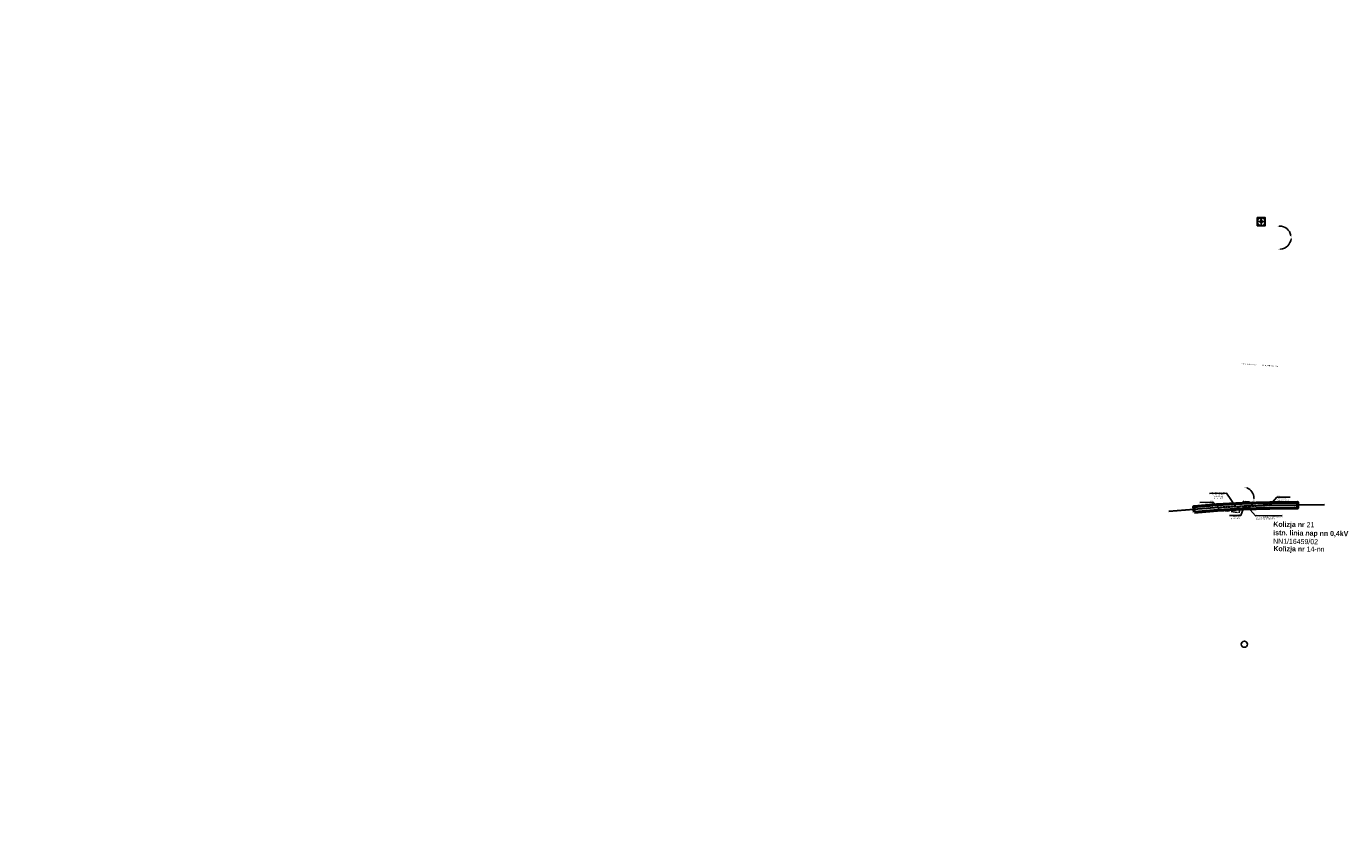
# Model space of a CAD drawing. Header units: millimetres. Extents: x 6504137 to 6515825, y 5737606 to 5784558.
# Tile 62 of 115: x 6510844 to 6513441, y 5758800 to 5760367. Entities that reach past the tile are written whole.
import ezdxf
from ezdxf import colors
from ezdxf.entities.mleader import LeaderData, LeaderLine
from ezdxf.math import Vec2, Vec3

# ---------------------------------------------------------------- set-up
doc = ezdxf.new("R2010")
doc.units = ezdxf.units.MM
doc.linetypes.add('JIS_02_2.0', pattern=[3, 2, -1])
for name, color, linetype in [('#Nr Działek', 6, 'Continuous'), ('_Kąt załomu', 7, 'Continuous'), ('_Opisy', 7, 'Continuous')]:
    doc.layers.add(name, color=color, linetype=linetype)
for name, color, linetype, lineweight in [('-Linia kablowa nn', 132, 'JIS_02_2.0', 30), ('_-demontaż nn', 132, 'DEMONTAZ', 20), ('_trasa_slupy', 1, 'Continuous', 20), ('_Zakres mapy projektowej', 4, 'Continuous', 50)]:
    doc.layers.add(name, color=color, linetype=linetype, lineweight=lineweight)
doc.layers.add('-wymiary', color=7, linetype='Continuous', lineweight=35, true_color=0x000000)
doc.layers.add('istn. linia nap.', color=7, linetype='Continuous', lineweight=0, true_color=0x000000)
doc.layers.add('@pomocnicza', color=3, linetype='Continuous', plot=False)
doc.styles.add('Arial_Narr', font='ARIALN.TTF')
doc.styles.add('GEO-INFO', font='arial.ttf')
doc.styles.get("Standard").update_dxf_attribs({"font": 'ARIALN.TTF'})
doc.linetypes.add('DEMONTAZ', pattern='A,1,["x",Standard,S=1,R=0,X=-0.1,Y=-0.35],1', length=2)
doc.dimstyles.new('Kat załomu', dxfattribs={"dimtxt": 2.2, "dimasz": 5, "dimexe": 0.18, "dimexo": 0.0625, "dimtad": 0, "dimtih": 1, "dimtoh": 1, "dimdec": 4, "dimzin": 0, "dimdsep": 46, "dimtxsty": 'Standard', "dimcen": 0.9, "dimse1": 1, "dimse2": 1, "dimadec": 0, "dimazin": 0, "dimtfac": 1, "dimtdec": 4, "dimtofl": 0, "dimtmove": 0, "dimatfit": 3, "dimfxl": 1, "dimtolj": 1, "dimtzin": 0, "dimarcsym": 0})
doc.dimstyles.new('McRobic', dxfattribs={"dimtxt": 3, "dimasz": 4, "dimexe": 0.5, "dimexo": 0.04, "dimgap": 0.4, "dimtad": 0, "dimtih": 1, "dimtoh": 1, "dimdec": 1, "dimrnd": 0.01, "dimzin": 0, "dimdsep": 46, "dimtxsty": 'Standard', "dimcen": 0.09, "dimadec": 0, "dimazin": 0, "dimtfac": 1, "dimtdec": 1, "dimtofl": 0, "dimtmove": 0, "dimatfit": 3, "dimfxl": 1, "dimtolj": 1, "dimtzin": 0, "dimlwd": 25, "dimlwe": 25, "dimarcsym": 0})

# ---------------------------------------------------------------- blocks, each defined once
blk = doc.blocks.new('roza')
for p, q in [((-4.7, 0), (-0.8, 0.8)), ((-0.8, -0.8), (-4.7, 0)), ((0, 0), (-4.7, 0)), ((-4.3, 0.1), (-4.3, 0)), ((-3.9, 0.1), (-3.9, 0)), ((-3.5, 0.2), (-3.5, 0)), ((-3.1, 0.3), (-3.1, 0)), ((-2.7, 0.4), (-2.7, 0)), ((-1.2, 0.7), (-2.3, 2.3)), ((-2.3, 2.3), (-1.6, 1.6)), ((-2.3, 2.3), (-1.2, 1.5)), ((-2.3, 0.5), (-2.3, 0)), ((-2, 0), (-2, 0.5)), ((-1.8, 2), (-1.9, 1.9)), ((-1.6, 1.6), (-1.5, 1.8)), ((-1.6, 1.6), (-1.3, 1.3)), ((-1.6, 0), (-1.6, 0.6)), ((-1.3, 1.4), (-1.2, 1.5)), ((-1.3, 1.3), (-0.8, 0.8)), ((-1.2, 1.5), (-0.7, 1.2)), ((-1.2, 0.7), (-1.2, 0)), ((-1.1, 1.1), (-0.8, 1.3)), ((-0.8, 0.8), (0, 4.7)), ((-0.8, 0), (-0.8, 0.8)), ((0, 0), (-0.8, 0.8)), ((-0.8, -0.8), (0, 0)), ((-0.7, 7.3), (-0.7, 5)), ((-0.7, 7.3), (0.8, 5)), ((-0.4, 0.4), (-0.4, 0)), ((0, 0), (0, 4.7)), ((0, 4.7), (0.8, 0.8)), ((0.1, 4.3), (0, 4.3)), ((0.1, 3.9), (0, 3.9)), ((0.2, 3.5), (0, 3.5)), ((0.3, 3.1), (0, 3.1)), ((0.4, 2.7), (0, 2.7)), ((0.5, 2.3), (0, 2.3)), ((0, 2), (0.5, 2)), ((0, 1.6), (0.6, 1.6)), ((0.7, 1.2), (0, 1.2)), ((0, 0.8), (0.8, 0.8)), ((0, 0), (0.8, 0.8)), ((0.4, 0.4), (0, 0.4)), ((0, 0), (4.7, 0)), ((0, 0), (0.8, -0.8)), ((0, 0), (0, -4.7)), ((0.4, -0.4), (0.4, 0)), ((0.7, 1.2), (2.3, 2.3)), ((0.8, 5), (0.8, 7.3)), ((1.3, 1.3), (0.8, 0.8)), ((0.8, 0.8), (4.7, 0)), ((0.8, 0), (0.8, -0.8)), ((1.1, 1.1), (1.3, 0.8)), ((1.5, 1.2), (1.2, 0.7)), ((1.2, -0.7), (1.2, 0)), ((1.6, 1.6), (1.3, 1.3)), ((1.4, 1.3), (1.5, 1.2)), ((2.3, 2.3), (1.5, 1.2)), ((2.3, 2.3), (1.6, 1.6)), ((1.6, 1.6), (1.8, 1.5)), ((1.6, 0), (1.6, -0.6)), ((2, 1.8), (1.9, 1.9)), ((2, 0), (2, -0.5)), ((2.3, -0.5), (2.3, 0)), ((2.7, -0.4), (2.7, 0)), ((3.1, -0.3), (3.1, 0)), ((3.5, -0.2), (3.5, 0)), ((3.9, -0.1), (3.9, 0)), ((4.3, -0.1), (4.3, 0)), ((-0.7, -1.2), (-2.3, -2.3)), ((-2.3, -2.3), (-1.5, -1.2)), ((-2.3, -2.3), (-1.6, -1.6)), ((-2, -1.8), (-1.9, -1.9)), ((-1.6, -1.6), (-1.8, -1.5)), ((-1.6, -1.6), (-1.3, -1.3)), ((-1.5, -1.2), (-1.2, -0.7)), ((-1.4, -1.3), (-1.5, -1.2)), ((-1.1, -1.1), (-1.3, -0.8)), ((-1.3, -1.3), (-0.8, -0.8)), ((0, -4.7), (-0.8, -0.8)), ((0, -0.8), (-0.8, -0.8)), ((-0.7, -1.2), (0, -1.2)), ((0, -1.6), (-0.6, -1.6)), ((0, -2), (-0.5, -2)), ((-0.5, -2.3), (0, -2.3)), ((-0.4, -0.4), (0, -0.4)), ((-0.4, -2.7), (0, -2.7)), ((-0.3, -3.1), (0, -3.1)), ((-0.2, -3.5), (0, -3.5)), ((-0.1, -3.9), (0, -3.9)), ((-0.1, -4.3), (0, -4.3)), ((0.8, -0.8), (0, -4.7)), ((1.2, -1.5), (0.7, -1.2)), ((4.7, 0), (0.8, -0.8)), ((1.3, -1.3), (0.8, -0.8)), ((1.1, -1.1), (0.8, -1.3)), ((1.2, -0.7), (2.3, -2.3)), ((1.3, -1.4), (1.2, -1.5)), ((2.3, -2.3), (1.2, -1.5)), ((1.6, -1.6), (1.3, -1.3)), ((1.6, -1.6), (1.5, -1.8)), ((2.3, -2.3), (1.6, -1.6)), ((1.8, -2), (1.9, -1.9))]:
    blk.add_line(p, q)
at = {"layer": '@pomocnicza'}
for p, q in [((8, 0), (-8, 0)), ((0, 8), (0, -8))]:
    blk.add_line(p, q, dxfattribs=at)
blk.add_lwpolyline([(-8, 8), (8, 8), (8, -8), (-8, -8)], close=True, dxfattribs=at)
blk.add_circle((0, 0), 8, dxfattribs=at)
blk = doc.blocks.new('*D36')
at = {"layer": '_Kąt załomu', "color": 0, "lineweight": -2, "transparency": 16777216}
for start, end in [(15.8019, 77.7867), (297.241, 359.2576)]:
    blk.add_arc((6512550.2, 5763015.5), 21.6, start, end, dxfattribs=at)
at = {"layer": '_Kąt załomu', "color": 0, "transparency": 16777216}
for points in [[(6512554.7, 5763035.8), (6512554.9, 5763037.5), (6512549.8, 5763037.1)], [(6512560.4, 5762995.6), (6512559.8, 5762997.1), (6512555.4, 5762994.6)]]:
    blk.add_solid(points, dxfattribs=at)
at = {"layer": 'Defpoints', "color": 0, "transparency": 16777216}
for p in [(6512523.5, 5764422.9), (6512550.2, 5763015.5), (6512567.8, 5763028), (6513310.9, 5759951.2)]:
    blk.add_point(p, dxfattribs=at)
at = {"layer": '_Kąt załomu', "color": 0, "transparency": 16777216, "insert": (6512571.6, 5763018.4), "char_height": 2.2, "attachment_point": 5, "rotation": 276}
blk.add_mtext('\\A1;167°', dxfattribs=at)
blk = doc.blocks.new('*D37')
at = {"layer": '_Kąt załomu', "color": 0, "lineweight": -2, "transparency": 16777216}
for start, end in [(11.0255, 91.3072), (274.5661, 354.7857)]:
    blk.add_arc((6513310.9, 5759951.2), 22.7, start, end, dxfattribs=at)
at = {"layer": '_Kąt załomu', "color": 0, "transparency": 16777216}
for points in [[(6513310.5, 5759973.1), (6513310.2, 5759974.8), (6513305.4, 5759973.3)], [(6513312.7, 5759927.7), (6513312.7, 5759929.4), (6513307.7, 5759928.7)]]:
    blk.add_solid(points, dxfattribs=at)
at = {"layer": 'Defpoints', "color": 0, "transparency": 16777216}
for p in [(6512550.2, 5763015.5), (6513310.9, 5759951.2), (6513330.4, 5759939.6), (6513238.2, 5759438.4)]:
    blk.add_point(p, dxfattribs=at)
at = {"layer": '_Kąt załomu', "color": 0, "transparency": 16777216, "insert": (6513333.6, 5759952.4), "char_height": 2.2, "attachment_point": 5, "rotation": 276}
blk.add_mtext('\\A1;202°', dxfattribs=at)
blk = doc.blocks.new('*D38')
at = {"layer": '_Kąt załomu', "color": 0, "lineweight": -2, "transparency": 16777216}
for start, end in [(359.9445, 69.0719), (274.8563, 343.9436)]:
    blk.add_arc((6513238.2, 5759438.4), 22.3, start, end, dxfattribs=at)
at = {"layer": '_Kąt załomu', "color": 0, "transparency": 16777216}
for points in [[(6513245.9, 5759458.4), (6513246.4, 5759460), (6513241.3, 5759460.5)], [(6513240, 5759415.3), (6513240.1, 5759416.9), (6513235.1, 5759416.2)]]:
    blk.add_solid(points, dxfattribs=at)
at = {"layer": 'Defpoints', "color": 0, "transparency": 16777216}
for p in [(6513310.9, 5759951.2), (6513238.2, 5759438.4), (6513255.8, 5759424.6), (6513068.9, 5758234.5)]:
    blk.add_point(p, dxfattribs=at)
at = {"layer": '_Kąt załomu', "color": 0, "transparency": 16777216, "insert": (6513260.3, 5759435.2), "char_height": 2.2, "attachment_point": 5, "rotation": 264}
blk.add_mtext('\\A1;180°', dxfattribs=at)
blk = doc.blocks.new('*D39')
at = {"layer": '_Kąt załomu', "color": 0, "lineweight": -2, "transparency": 16777216}
for start, end in [(327.3791, 68.7131), (208.9969, 310.3276)]:
    blk.add_arc((6513068.9, 5758234.5), 21.6, start, end, dxfattribs=at)
at = {"layer": '_Kąt załomu', "color": 0, "transparency": 16777216}
for points in [[(6513076.5, 5758253.9), (6513077, 5758255.5), (6513071.9, 5758255.9)], [(6513049.2, 5758223.7), (6513050.8, 5758224.4), (6513048.1, 5758228.7)]]:
    blk.add_solid(points, dxfattribs=at)
at = {"layer": 'Defpoints', "color": 0, "transparency": 16777216}
for p in [(6513238.2, 5759438.4), (6513068.9, 5758234.5), (6513071.8, 5758213.1), (6510844, 5757608.5)]:
    blk.add_point(p, dxfattribs=at)
at = {"layer": '_Kąt załomu', "color": 0, "transparency": 16777216, "insert": (6513085.2, 5758220.3), "char_height": 2.2, "attachment_point": 5, "rotation": 229}
blk.add_mtext('\\A1;246°', dxfattribs=at)
blk = doc.blocks.new('OKRAG_PELNY')
at = {"color": 0}
blk.add_lwpolyline([(0.5, 0), (0.482963, -0.12941), (0.433013, -0.25), (0.353553, -0.353553), (0.25, -0.433013), (0.12941, -0.482963), (0, -0.5), (-0.12941, -0.482963), (-0.25, -0.433013), (-0.353553, -0.353553), (-0.433013, -0.25), (-0.482963, -0.12941), (-0.5, 0), (-0.482963, 0.12941), (-0.433013, 0.25), (-0.353553, 0.353553), (-0.25, 0.433013), (-0.12941, 0.482963), (0, 0.5), (0.12941, 0.482963), (0.25, 0.433013), (0.353553, 0.353553), (0.433013, 0.25), (0.482963, 0.12941)], close=True, dxfattribs=at)
blk = doc.blocks.new('*D129')
at = {"layer": '-wymiary', "color": 0, "linetype": 'Continuous', "lineweight": 25, "transparency": 16777216}
for p, q in [((6513191.3, 5759420.4), (6513190.7, 5759415.5)), ((6513232.1, 5759414.6), (6513231.4, 5759409.7))]:
    blk.add_line(p, q, dxfattribs=at)
at = {"layer": '-wymiary', "color": 0, "lineweight": 25, "transparency": 16777216}
for p, q in [((6513194.7, 5759415.4), (6513203.8, 5759414.1)), ((6513227.5, 5759410.8), (6513215.9, 5759412.4))]:
    blk.add_line(p, q, dxfattribs=at)
at = {"layer": '-wymiary', "color": 0, "transparency": 16777216}
for points in [[(6513194.8, 5759416.1), (6513194.6, 5759414.8), (6513190.7, 5759416)], [(6513227.4, 5759410.1), (6513227.6, 5759411.4), (6513231.5, 5759410.2)]]:
    blk.add_solid(points, dxfattribs=at)
at = {"layer": 'Defpoints', "color": 0, "transparency": 16777216}
for p in [(6513190.7, 5759416), (6513191.4, 5759420.4), (6513232.1, 5759414.6)]:
    blk.add_point(p, dxfattribs=at)
at = {"layer": '-wymiary', "color": 0, "transparency": 16777216, "insert": (6513209.8, 5759413.3), "char_height": 3, "attachment_point": 5, "rotation": 0.0213, "style": 'GEO-INFO'}
blk.add_mtext('\\A1;41.2m', dxfattribs=at)
blk = doc.blocks.new('*D130')
at = {"layer": '-wymiary', "color": 0, "linetype": 'Continuous', "lineweight": 25, "transparency": 16777216}
for p, q in [((6513239.9, 5759431.4), (6513240.2, 5759433.4)), ((6513291.3, 5759424.3), (6513291.6, 5759426.3))]:
    blk.add_line(p, q, dxfattribs=at)
at = {"layer": '-wymiary', "color": 0, "lineweight": 25, "transparency": 16777216}
for p, q in [((6513244.1, 5759432.4), (6513251.6, 5759431.3)), ((6513287.6, 5759426.4), (6513263.6, 5759429.7))]:
    blk.add_line(p, q, dxfattribs=at)
at = {"layer": '-wymiary', "color": 0, "transparency": 16777216}
for points in [[(6513244.2, 5759433), (6513244, 5759431.7), (6513240.2, 5759432.9)], [(6513287.5, 5759425.7), (6513287.6, 5759427), (6513291.5, 5759425.8)]]:
    blk.add_solid(points, dxfattribs=at)
at = {"layer": 'Defpoints', "color": 0, "transparency": 16777216}
for p in [(6513239.9, 5759431.4), (6513240.2, 5759432.9), (6513291.3, 5759424.3)]:
    blk.add_point(p, dxfattribs=at)
at = {"layer": '-wymiary', "color": 0, "transparency": 16777216, "insert": (6513257.6, 5759430.5), "char_height": 3, "attachment_point": 5, "rotation": 0.0213, "style": 'GEO-INFO'}
blk.add_mtext('\\A1;51.9m', dxfattribs=at)

msp = doc.modelspace()

# ---------------------------------------------------------------- linework, layer by layer
at = {"layer": '#Nr Działek'}
msp.add_circle((6513241.55, 5759151.41), 6, dxfattribs=at)
at = {"layer": '-Linia kablowa nn'}
msp.add_lwpolyline([(6513291.64588, 5759424.23042), (6513291.64588, 5759424.23042), (6513291.64588, 5759424.23042), (6513291.64588, 5759424.23042), (6513291.64588, 5759424.23042), (6513291.64588, 5759424.23042), (6513291.64588, 5759424.23042), (6513291.64588, 5759424.23042), (6513291.64588, 5759424.23042), (6513291.64588, 5759424.23042), (6513291.64588, 5759424.23042), (6513291.64588, 5759424.23042), (6513291.64588, 5759424.23042), (6513291.64588, 5759424.23042), (6513291.64588, 5759424.23042), (6513291.64588, 5759424.23042), (6513291.64588, 5759424.23042), (6513291.64588, 5759424.23042), (6513291.64588, 5759424.23042), (6513291.64588, 5759424.23042), (6513291.64588, 5759424.23042), (6513291.64588, 5759424.23042), (6513291.64588, 5759424.23042), (6513291.64588, 5759424.23042), (6513291.64588, 5759424.23042), (6513291.64588, 5759424.23042), (6513291.64588, 5759424.23042), (6513291.64588, 5759424.23042), (6513291.64588, 5759424.23042), (6513291.64588, 5759424.23042), (6513291.64588, 5759424.23042), (6513291.64588, 5759424.23042), (6513291.64588, 5759424.23042), (6513291.64588, 5759424.23042), (6513291.64588, 5759424.23042), (6513291.64588, 5759424.23042), (6513291.64588, 5759424.23042), (6513291.64588, 5759424.23042), (6513291.64588, 5759424.23042), (6513291.64588, 5759424.23042), (6513291.64588, 5759424.23042), (6513291.64588, 5759424.23042), (6513291.64588, 5759424.23042), (6513291.64588, 5759424.23042), (6513291.64588, 5759424.23042), (6513291.64588, 5759424.23042), (6513291.64588, 5759424.23042), (6513291.64588, 5759424.23042), (6513291.64588, 5759424.23042), (6513291.64588, 5759424.23042), (6513291.64588, 5759424.23042), (6513291.64588, 5759424.23042), (6513291.64588, 5759424.23042), (6513291.64588, 5759424.23042), (6513291.64588, 5759424.23042), (6513291.64588, 5759424.23042), (6513291.64588, 5759424.23042), (6513291.64588, 5759424.23042), (6513291.64588, 5759424.23042), (6513291.64588, 5759424.23042), (6513291.64588, 5759424.23042), (6513291.64588, 5759424.23042), (6513291.64588, 5759424.23042), (6513291.64588, 5759424.23042), (6513291.64588, 5759424.23042), (6513291.64588, 5759424.23042), (6513291.64588, 5759424.23042), (6513291.64588, 5759424.23042), (6513291.64588, 5759424.23042), (6513291.64588, 5759424.23042), (6513291.64588, 5759424.23042), (6513291.64588, 5759424.23042), (6513291.64588, 5759424.23042), (6513291.64588, 5759424.23042), (6513291.64588, 5759424.23042), (6513291.64588, 5759424.23042), (6513291.64588, 5759424.23042), (6513291.64588, 5759424.23042), (6513291.64588, 5759424.23042), (6513291.64588, 5759424.23042), (6513291.64588, 5759424.23042), (6513291.64588, 5759424.23042), (6513291.64588, 5759424.23042), (6513291.64588, 5759424.23042), (6513291.64588, 5759424.23042), (6513291.64588, 5759424.23042), (6513291.64588, 5759424.23042), (6513291.64588, 5759424.23042), (6513291.64588, 5759424.23042), (6513291.64588, 5759424.23042), (6513291.64588, 5759424.23042), (6513191.00409, 5759420.45522), (6513191.00409, 5759420.45522), (6513191.00409, 5759420.45522), (6513191.00409, 5759420.45522), (6513191.00409, 5759420.45522), (6513191.00409, 5759420.45522), (6513191.00409, 5759420.45522), (6513191.00409, 5759420.45522), (6513191.00409, 5759420.45522), (6513191.00409, 5759420.45522), (6513191.00409, 5759420.45522), (6513191.00409, 5759420.45522), (6513191.00409, 5759420.45522), (6513191.00409, 5759420.45522), (6513191.00409, 5759420.45522), (6513191.00409, 5759420.45522), (6513191.00409, 5759420.45522), (6513191.00409, 5759420.45522), (6513191.00409, 5759420.45522), (6513191.00409, 5759420.45522), (6513191.00409, 5759420.45522), (6513191.00409, 5759420.45522), (6513191.00409, 5759420.45522), (6513191.00409, 5759420.45522), (6513191.00409, 5759420.45522), (6513191.00409, 5759420.45522), (6513191.00409, 5759420.45522), (6513191.00409, 5759420.45522), (6513191.00409, 5759420.45522), (6513191.00409, 5759420.45522), (6513191.00409, 5759420.45522), (6513191.00409, 5759420.45522), (6513191.00409, 5759420.45522), (6513191.00409, 5759420.45522), (6513191.00409, 5759420.45522), (6513191.00409, 5759420.45522), (6513191.00409, 5759420.45522), (6513191.00409, 5759420.45522), (6513191.00409, 5759420.45522), (6513191.00409, 5759420.45522), (6513191.00409, 5759420.45522), (6513191.00409, 5759420.45522), (6513191.00409, 5759420.45522), (6513191.00409, 5759420.45522), (6513191.00409, 5759420.45522), (6513191.00409, 5759420.45522), (6513191.00409, 5759420.45522), (6513191.00409, 5759420.45522), (6513191.00409, 5759420.45522), (6513191.00409, 5759420.45522), (6513191.00409, 5759420.45522), (6513191.00409, 5759420.45522), (6513191.00409, 5759420.45522), (6513191.00409, 5759420.45522), (6513191.00409, 5759420.45522), (6513191.00409, 5759420.45522), (6513191.00409, 5759420.45522), (6513191.00409, 5759420.45522), (6513191.00409, 5759420.45522), (6513191.00409, 5759420.45522), (6513191.00409, 5759420.45522), (6513191.00409, 5759420.45522), (6513191.00409, 5759420.45522), (6513191.00409, 5759420.45522), (6513191.00409, 5759420.45522), (6513191.00409, 5759420.45522), (6513191.00409, 5759420.45522), (6513191.00409, 5759420.45522), (6513191.00409, 5759420.45522), (6513191.00409, 5759420.45522), (6513191.00409, 5759420.45522), (6513191.00409, 5759420.45522), (6513191.00409, 5759420.45522), (6513191.00409, 5759420.45522), (6513191.00409, 5759420.45522), (6513191.00409, 5759420.45522), (6513191.00409, 5759420.45522), (6513191.00409, 5759420.45522), (6513191.00409, 5759420.45522), (6513191.00409, 5759420.45522), (6513191.00409, 5759420.45522), (6513191.00409, 5759420.45522), (6513191.00409, 5759420.45522), (6513191.00409, 5759420.45522), (6513191.00409, 5759420.45522), (6513191.00409, 5759420.45522), (6513191.00409, 5759420.45522), (6513191.00409, 5759420.45522), (6513191.00409, 5759420.45522), (6513191.00409, 5759420.45522), (6513191.00409, 5759420.45522), (6513191.00409, 5759420.45522), (6513191.00409, 5759420.45522), (6513191.00409, 5759420.45522), (6513191.00409, 5759420.45522), (6513191.00409, 5759420.45522), (6513191.00409, 5759420.45522), (6513191.00409, 5759420.45522), (6513191.00409, 5759420.45522), (6513191.00409, 5759420.45522), (6513191.00409, 5759420.45522), (6513191.00409, 5759420.45522), (6513191.00409, 5759420.45522), (6513191.00409, 5759420.45522), (6513191.00409, 5759420.45522), (6513191.00409, 5759420.45522), (6513191.00409, 5759420.45522), (6513191.00409, 5759420.45522), (6513191.00409, 5759420.45522), (6513191.00409, 5759420.45522), (6513191.00409, 5759420.45522), (6513191.00409, 5759420.45522), (6513191.00409, 5759420.45522), (6513191.00409, 5759420.45522), (6513191.00409, 5759420.45522), (6513191.00409, 5759420.45522), (6513191.00409, 5759420.45522), (6513191.00409, 5759420.45522), (6513191.00409, 5759420.45522), (6513191.00409, 5759420.45522), (6513191.00409, 5759420.45522), (6513191.00409, 5759420.45522), (6513191.00409, 5759420.45522), (6513191.00409, 5759420.45522), (6513191.00409, 5759420.45522), (6513191.00409, 5759420.45522), (6513191.00409, 5759420.45522), (6513191.00409, 5759420.45522), (6513191.00409, 5759420.45522), (6513191.00409, 5759420.45522), (6513191.00409, 5759420.45522), (6513191.00409, 5759420.45522), (6513191.00409, 5759420.45522), (6513191.00409, 5759420.45522), (6513191.00409, 5759420.45522), (6513191.00409, 5759420.45522), (6513191.00409, 5759420.45522), (6513191.00409, 5759420.45522), (6513191.00409, 5759420.45522), (6513191.00409, 5759420.45522), (6513191.00409, 5759420.45522), (6513191.00409, 5759420.45522), (6513191.00409, 5759420.45522), (6513191.00409, 5759420.45522), (6513191.00409, 5759420.45522), (6513191.00409, 5759420.45522), (6513191.00409, 5759420.45522), (6513191.00409, 5759420.45522), (6513191.00409, 5759420.45522), (6513191.00409, 5759420.45522), (6513191.00409, 5759420.45522), (6513191.00409, 5759420.45522), (6513191.00409, 5759420.45522), (6513191.00409, 5759420.45522), (6513191.00409, 5759420.45522), (6513191.00409, 5759420.45522), (6513191.00409, 5759420.45522), (6513191.00409, 5759420.45522), (6513191.00409, 5759420.45522), (6513191.00409, 5759420.45522), (6513191.00409, 5759420.45522), (6513191.00409, 5759420.45522), (6513191.00409, 5759420.45522), (6513191.00409, 5759420.45522), (6513191.00409, 5759420.45522), (6513191.00409, 5759420.45522), (6513191.00409, 5759420.45522), (6513191.00409, 5759420.45522), (6513191.00409, 5759420.45522), (6513191.00409, 5759420.45522), (6513191.00409, 5759420.45522), (6513191.00409, 5759420.45522), (6513191.00409, 5759420.45522), (6513191.00409, 5759420.45522), (6513191.00409, 5759420.45522), (6513191.00409, 5759420.45522), (6513191.00409, 5759420.45522), (6513191.00409, 5759420.45522), (6513191.00409, 5759420.45522), (6513191.00409, 5759420.45522), (6513191.00409, 5759420.45522), (6513191.00409, 5759420.45522), (6513191.00409, 5759420.45522), (6513191.00409, 5759420.45522), (6513191.00409, 5759420.45522), (6513191.00409, 5759420.45522), (6513191.00409, 5759420.45522), (6513191.00409, 5759420.45522), (6513191.00409, 5759420.45522), (6513191.00409, 5759420.45522), (6513191.00409, 5759420.45522), (6513191.00409, 5759420.45522), (6513191.00409, 5759420.45522), (6513191.00409, 5759420.45522), (6513191.00409, 5759420.45522), (6513191.00409, 5759420.45522), (6513191.00409, 5759420.45522), (6513191.00409, 5759420.45522), (6513191.00409, 5759420.45522), (6513191.00409, 5759420.45522), (6513191.00409, 5759420.45522), (6513191.00409, 5759420.45522), (6513191.00409, 5759420.45522), (6513191.00409, 5759420.45522), (6513191.00409, 5759420.45522), (6513191.00409, 5759420.45522), (6513191.00409, 5759420.45522), (6513191.00409, 5759420.45522), (6513191.00409, 5759420.45522), (6513191.00409, 5759420.45522), (6513191.00409, 5759420.45522), (6513191.00409, 5759420.45522), (6513191.00409, 5759420.45522), (6513191.00409, 5759420.45522), (6513191.00409, 5759420.45522), (6513191.00409, 5759420.45522), (6513191.00409, 5759420.45522), (6513191.00409, 5759420.45522), (6513191.00409, 5759420.45522), (6513191.00409, 5759420.45522), (6513191.00409, 5759420.45522), (6513191.00409, 5759420.45522), (6513191.00409, 5759420.45522), (6513191.00409, 5759420.45522), (6513191.00409, 5759420.45522), (6513191.00409, 5759420.45522), (6513191.00409, 5759420.45522), (6513191.00409, 5759420.45522), (6513191.00409, 5759420.45522), (6513191.00409, 5759420.45522), (6513191.00409, 5759420.45522), (6513191.00409, 5759420.45522), (6513191.00409, 5759420.45522), (6513191.00409, 5759420.45522), (6513191.00409, 5759420.45522), (6513191.00409, 5759420.45522), (6513191.00409, 5759420.45522), (6513191.00409, 5759420.45522), (6513191.00409, 5759420.45522), (6513191.00409, 5759420.45522), (6513191.00409, 5759420.45522), (6513191.00409, 5759420.45522), (6513191.00409, 5759420.45522), (6513191.00409, 5759420.45522), (6513191.00409, 5759420.45522), (6513191.00409, 5759420.45522), (6513191.00409, 5759420.45522), (6513191.00409, 5759420.45522), (6513191.00409, 5759420.45522), (6513191.00409, 5759420.45522), (6513191.00409, 5759420.45522), (6513191.00409, 5759420.45522), (6513191.00409, 5759420.45522), (6513191.00409, 5759420.45522), (6513191.00409, 5759420.45522), (6513191.00409, 5759420.45522), (6513191.00409, 5759420.45522), (6513191.00409, 5759420.45522), (6513191.00409, 5759420.45522), (6513191.00409, 5759420.45522), (6513191.00409, 5759420.45522), (6513191.00409, 5759420.45522), (6513191.00409, 5759420.45522), (6513191.00409, 5759420.45522), (6513191.00409, 5759420.45522), (6513191.00409, 5759420.45522), (6513191.00409, 5759420.45522), (6513191.00409, 5759420.45522), (6513191.00409, 5759420.45522), (6513191.00409, 5759420.45522), (6513191.00409, 5759420.45522), (6513191.00409, 5759420.45522), (6513191.00409, 5759420.45522), (6513191.00409, 5759420.45522), (6513191.00409, 5759420.45522), (6513191.00409, 5759420.45522), (6513191.00409, 5759420.45522), (6513191.00409, 5759420.45522), (6513191.00409, 5759420.45522), (6513191.00409, 5759420.45522), (6513191.00409, 5759420.45522), (6513191.00409, 5759420.45522), (6513191.00409, 5759420.45522), (6513191.00409, 5759420.45522), (6513191.00409, 5759420.45522), (6513191.00409, 5759420.45522), (6513191.00409, 5759420.45522), (6513191.00409, 5759420.45522), (6513191.00409, 5759420.45522), (6513191.00409, 5759420.45522), (6513191.00409, 5759420.45522), (6513191.00409, 5759420.45522), (6513191.00409, 5759420.45522), (6513191.00409, 5759420.45522)], dxfattribs=at)
for centre in [(6513149.06689, 5759417.09351), (6513340.3664, 5759424.79876)]:
    msp.add_circle(centre, 0.32799, dxfattribs=at)
at = {"layer": '_-demontaż nn', "linetype": 'DEMONTAZ'}
for p, q in [((6513191.00409, 5759420.45522), (6513241.2777, 5759423.98691)), ((6513241.2777, 5759423.98691), (6513291.64588, 5759424.23042))]:
    msp.add_line(p, q, dxfattribs=at)
at = {"layer": '_Zakres mapy projektowej'}
msp.add_lwpolyline([(6513143.38933, 5759410.57287), (6513142.36837, 5759422.52936), (6513187.62971, 5759426.39418), (6513237.35583, 5759429.06115), (6513291.4173, 5759430.26932), (6513345.87789, 5759430.80535), (6513345.99599, 5759418.80593), (6513291.61041, 5759418.27064), (6513237.81133, 5759417.06833), (6513188.46173, 5759414.42156)], close=True, dxfattribs=at)
at = {"layer": 'istn. linia nap.', "color": 18, "linetype": 'Continuous', "lineweight": 30, "true_color": 0x000000}
for p, q in [((6513191.00409, 5759420.45522), (6513092.76158, 5759412.63099)), ((6513399.37351, 5759425.4322), (6513291.64588, 5759424.23042))]:
    msp.add_line(p, q, dxfattribs=at)

# ---------------------------------------------------------------- block references
at = {"layer": '@pomocnicza'}
msp.add_blockref('roza', (6513274.80348, 5759982.72959), dxfattribs=at)
at = {"layer": '_-demontaż nn', "lineweight": 18, "xscale": 0.6999999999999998, "yscale": 0.6999999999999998, "rotation": 179.6972132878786}
msp.add_blockref('OKRAG_PELNY', (6513191.00409, 5759420.45522), dxfattribs=at)
at = {"layer": '_-demontaż nn', "lineweight": 100, "xscale": 0.6999999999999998, "yscale": 0.6999999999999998, "rotation": 179.6972132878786}
msp.add_blockref('OKRAG_PELNY', (6513291.64588, 5759424.23042), dxfattribs=at)

# ---------------------------------------------------------------- texts
at = {"layer": '_Opisy', "char_height": 2, "attachment_point": 5, "rotation": 354.73691941, "bg_fill": 3, "box_fill_scale": 1, "bg_fill_color": 256, "bg_fill_transparency": 0}
for insert in [(6513250.84041, 5759701.91754), (6513292.40659, 5759698.90166)]:
    msp.add_mtext_dynamic_manual_height_columns('Droga powiatowa nr 4581', width=25.8794676, gutter_width=10, heights=[0], dxfattribs=dict(at, insert=insert))
at = {"layer": '_trasa_slupy', "insert": (6513298.70572, 5759392.57564), "char_height": 10, "width": 348.1955042, "attachment_point": 1, "rotation": 359.20502598, "style": 'Arial_Narr'}
msp.add_mtext('{\\fArial Narrow|b1|i0|c238|p34;Kolizja nr }21\\P{\\fArial Narrow|b1|i0|c238|p34;istn. linia nap nn 0,4kV\\P}NN1/16459/02', dxfattribs=at)
at = {"layer": '_trasa_slupy', "color": 5, "insert": (6513298.85847, 5759344.59814), "char_height": 10, "width": 348.1955042, "attachment_point": 1, "rotation": 359.20502598, "style": 'Arial_Narr'}
msp.add_mtext('{\\fArial Narrow|b1|i0|c238|p34;Kolizja nr }14-nn', dxfattribs=at)

# ---------------------------------------------------------------- dimensions: what is measured, and where the dimension line sits
at = {"layer": '-wymiary', "color": 7, "linetype": 'Continuous'}
for base, p1, p2, angle, picture, middle in [((6513240.15078, 5759432.92557), (6513291.30216, 5759424.27805), (6513239.93873, 5759431.39521), 172.11105202, '*D130', (6513257.58954, 5759430.50917)), ((6513190.7251, 5759415.99389), (6513232.08902, 5759414.6305), (6513191.35063, 5759420.40609), 171.93080387, '*D129', (6513209.8205, 5759413.28669))]:
    dim = msp.add_linear_dim(base=base, p1=p1, p2=p2, angle=angle, dimstyle='McRobic', override={"dimpost": 'm', "dimtxsty": 'GEO-INFO'}, dxfattribs=at)
    dim.commit()
    dim.dimension.update_dxf_attribs({"geometry": picture, "text_midpoint": middle, "dimtype": 161, "text_rotation": 210})
at = {"layer": '_Kąt załomu'}
for base, center, p1, p2, picture, middle, turn in [((6512567.81123, 5763028.02479), (6512550.208, 5763015.528), (6512523.51, 5764422.884), (6513310.872, 5759951.209), '*D36', (6512571.61067, 5763018.35098), 276), ((6513071.83868, 5758213.11917), (6513068.902, 5758234.535), (6513238.178, 5759438.352), (6510843.987, 5757608.54399), '*D39', (6513085.18004, 5758220.31223), 229)]:
    dim = msp.add_angular_dim_3p(base=base, center=center, p1=p1, p2=p2, dimstyle='Kat załomu', dxfattribs=at)
    dim.commit()
    dim.dimension.update_dxf_attribs({"geometry": picture, "text_midpoint": middle, "text_rotation": turn})

# ---------------------------------------------------------------- leaders
at = {"layer": '_Opisy', "linetype": 'Continuous'}
ml = msp.add_multileader_mtext('Standard', dxfattribs=at)
ml.set_content('{\\fArial|b0|i0|c238|p34;II/13       \\P\\C256;istn. P-7/ZN\\P}do przebudowy na\\P{\\fArial|b0|i0|c238|p34;\\C256;Kgo 10,5/xxE}', color=256)
ml.set_leader_properties()
ml.build(insert=Vec2(0, 0))
ml.multileader.update_dxf_attribs({"text_left_attachment_type": 6, "text_right_attachment_type": 6, "dogleg_length": 0.45, "arrow_head_size": 1.2, "scale": 0.8})
ctx = ml.context
ctx.base_point, ctx.scale, ctx.char_height, ctx.arrow_head_size, ctx.landing_gap_size, ctx.plane_origin, ctx.plane_x_axis, ctx.plane_y_axis = Vec3(6513159.74439, 5759430.50511, 30.78), 0.8, 2.16, 1.2, 0.072, Vec3(6513259.69247, 5759493.444, 30.78), Vec3(0.9998922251, 0.0146812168), Vec3(-0.0146812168, 0.9998922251)
ctx.left_attachment, ctx.right_attachment, ctx.text_align_type = 6, 6, 2
notes = []
notes.append((ctx, [(0, (1, 1, 0), (6513180.27848, 5759430.80661, 30.78), (-0.9998922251, -0.0146812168), 0.36, [(0, [(6513190.83069, 5759420.75924, 30.78)], 0, [])])]))
ctx.mtext.insert, ctx.mtext.text_direction, ctx.mtext.rotation, ctx.mtext.alignment, ctx.mtext.flow_direction = Vec3(6513179.80495, 5759433.63183, 30.78), Vec3(0.9998922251, 0.0146812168), 0.0146817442, 3, 5
ml = msp.add_multileader_mtext('Standard', dxfattribs=at)
ml.set_content('\\pxqc;{\\fArial|b0|i0|c238|p34;Istn. linia napowietrzna \\Ptypu AL 4x35mm²,\\PAL 1x 25mm²\\P\\pq*;do demontażu}', color=256)
ml.set_leader_properties()
ml.build(insert=Vec2(0, 0))
ml.multileader.update_dxf_attribs({"text_left_attachment_type": 6, "text_right_attachment_type": 6, "dogleg_length": 0.45, "arrow_head_size": 1.2, "scale": 0.8})
ctx = ml.context
ctx.base_point, ctx.scale, ctx.char_height, ctx.arrow_head_size, ctx.landing_gap_size, ctx.plane_origin, ctx.plane_x_axis, ctx.plane_y_axis = Vec3(6513175.58848, 5759448.15891, 41.02), 0.8, 2.16, 1.2, 0.072, Vec3(6513268.46214, 5759488.15383, 41.02), Vec3(0.9998922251, 0.0146812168), Vec3(-0.0146812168, 0.9998922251)
ctx.left_attachment, ctx.right_attachment, ctx.text_align_type = 6, 6, 2
notes.append((ctx, [(0, (1, 1, 0), (6513206.37483, 5759448.61094, 41.02), (-0.9998922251, -0.0146812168), 0.36, [(0, [(6513224.29557, 5759422.79392, 41.02)], 0, [])])]))
ctx.mtext.insert, ctx.mtext.text_direction, ctx.mtext.rotation, ctx.mtext.alignment, ctx.mtext.flow_direction = Vec3(6513190.76944, 5759450.57741, 41.02), Vec3(0.9998922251, 0.0146812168), 0.0146817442, 2, 5
ml = msp.add_multileader_mtext('Standard', dxfattribs=at)
ml.set_content('{\\fArial|b0|i0|c238|p34;II/11       \\P\\C256;istn. P-7/ZN\\P}do przebudowy na\\P{\\fArial|b0|i0|c238|p34;\\C256;Kgo 10,5/xxE}', color=256)
ml.set_leader_properties()
ml.build(insert=Vec2(0, 0))
ml.multileader.update_dxf_attribs({"text_left_attachment_type": 6, "text_right_attachment_type": 6, "dogleg_length": 0.45, "arrow_head_size": 1.2, "scale": 0.8})
ctx = ml.context
ctx.base_point, ctx.scale, ctx.char_height, ctx.arrow_head_size, ctx.landing_gap_size, ctx.plane_origin, ctx.plane_x_axis, ctx.plane_y_axis = Vec3(6513306.14895, 5759440.5152, 30.78), 0.8, 2.16, 1.2, 0.072, Vec3(6513386.06689, 5759489.45445, 30.78), Vec3(0.9998922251, 0.0146812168), Vec3(-0.0146812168, 0.9998922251)
ctx.left_attachment, ctx.right_attachment = 6, 6
notes.append((ctx, [(0, (1, 1, 0), (6513305.78899, 5759440.50991, 30.78), (0.9998922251, 0.0146812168), 0.36, [(0, [(6513291.82248, 5759424.5326, 30.78)], 0, [])])]))
ctx.mtext.insert, ctx.mtext.text_direction, ctx.mtext.rotation, ctx.mtext.flow_direction = Vec3(6513306.17937, 5759443.34782, 30.78), Vec3(0.9998922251, 0.0146812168), 0.0146817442, 5
ml = msp.add_multileader_mtext('Standard', dxfattribs=at)
ml.set_content('{\\fArial|b0|i0|c238|p34;II/12       \\P\\C256;istn. P-7/ZN\\P}do {\\fArial|b0|i0|c238|p34;\\C256;demontażu}', color=256)
ml.set_leader_properties()
ml.build(insert=Vec2(0, 0))
ml.multileader.update_dxf_attribs({"text_left_attachment_type": 6, "text_right_attachment_type": 6, "dogleg_length": 0.45, "arrow_head_size": 1.2, "scale": 0.8})
ctx = ml.context
ctx.base_point, ctx.scale, ctx.char_height, ctx.arrow_head_size, ctx.landing_gap_size, ctx.plane_origin, ctx.plane_x_axis, ctx.plane_y_axis = Vec3(6513215.80368, 5759404.54516, 30.78), 0.8, 2.16, 1.2, 0.072, Vec3(6513313.79236, 5759467.45528, 30.78), Vec3(0.9998922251, 0.0146812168), Vec3(-0.0146812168, 0.9998922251)
ctx.left_attachment, ctx.right_attachment, ctx.text_align_type = 6, 6, 2
notes.append((ctx, [(0, (1, 1, 0), (6513234.37837, 5759404.81789, 30.78), (-0.9998922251, -0.0146812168), 0.36, [(0, [(6513241.32112, 5759423.63961, 30.78)], 0, [])])]))
ctx.mtext.insert, ctx.mtext.text_direction, ctx.mtext.rotation, ctx.mtext.alignment, ctx.mtext.flow_direction = Vec3(6513233.91364, 5759407.0435, 30.78), Vec3(0.9998922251, 0.0146812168), 0.0146817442, 3, 5
ml = msp.add_multileader_mtext('Standard', dxfattribs=at)
ml.set_content('{\\fArial|b0|i0|c238|p34;\\C256;Proj. przewiert sterowany\\PProj. linia kablowa nn NA2XY (YAKXS) \\P4x120 SE L=00101|00130m\\P\\pxqc; }', color=256)
ml.set_leader_properties()
ml.build(insert=Vec2(0, 0))
ml.multileader.update_dxf_attribs({"text_left_attachment_type": 6, "text_right_attachment_type": 6, "dogleg_length": 0.36, "arrow_head_size": 1.2, "scale": 0.8})
ctx = ml.context
ctx.base_point, ctx.scale, ctx.char_height, ctx.arrow_head_size, ctx.landing_gap_size, ctx.plane_origin, ctx.plane_x_axis, ctx.plane_y_axis = Vec3(6513264.00271, 5759403.77486, 51.6), 0.8, 2.16, 1.2, 0.072, Vec3(6513199.74084, 5759169.27857, 51.6), Vec3(0.9998922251, 0.0146812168), Vec3(-0.0146812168, 0.9998922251)
ctx.left_attachment, ctx.right_attachment = 6, 6
notes.append((ctx, [(1, (1, 1, 0), (6513263.71474, 5759403.77063, 51.6), (0.9998922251, 0.0146812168), 0.288, [(1, [(6513246.74311, 5759422.54606, 51.6)], 0, [])])]))
ctx.mtext.insert, ctx.mtext.text_direction, ctx.mtext.rotation, ctx.mtext.flow_direction = Vec3(6513264.04297, 5759405.93715, 51.6), Vec3(0.9998922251, 0.0146812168), 0.0146817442, 5
for ctx, leaders in notes:
    for number, flags, end, landing, length, lines in leaders:
        leader = LeaderData()
        leader.index, (leader.has_last_leader_line, leader.has_dogleg_vector, leader.attachment_direction) = number, flags
        leader.last_leader_point, leader.dogleg_vector, leader.dogleg_length = Vec3(end), Vec3(landing), length
        for number, points, colour, breaks in lines:
            line = LeaderLine()
            line.index, line.vertices, line.color, line.breaks = number, Vec3.list(points), colors.encode_raw_color(colour), breaks
            leader.lines.append(line)
        ctx.leaders.append(leader)

# ---------------------------------------------------------------- next in the draw order: dimensions: what is measured, and where the dimension line sits
at = {"layer": '_Kąt załomu'}
for base, center, p1, p2, picture, middle, turn in [((6513330.40303, 5759939.59784), (6513310.872, 5759951.209), (6512550.208, 5763015.528), (6513238.178, 5759438.352), '*D37', (6513333.56396, 5759952.37309), 276), ((6513255.76236, 5759424.60106), (6513238.178, 5759438.352), (6513310.872, 5759951.209), (6513068.902, 5758234.535), '*D38', (6513260.2814, 5759435.23145), 264)]:
    dim = msp.add_angular_dim_3p(base=base, center=center, p1=p1, p2=p2, dimstyle='Kat załomu', dxfattribs=at)
    dim.commit()
    dim.dimension.update_dxf_attribs({"geometry": picture, "text_midpoint": middle, "text_rotation": turn})

doc.saveas('drawing.dxf')
